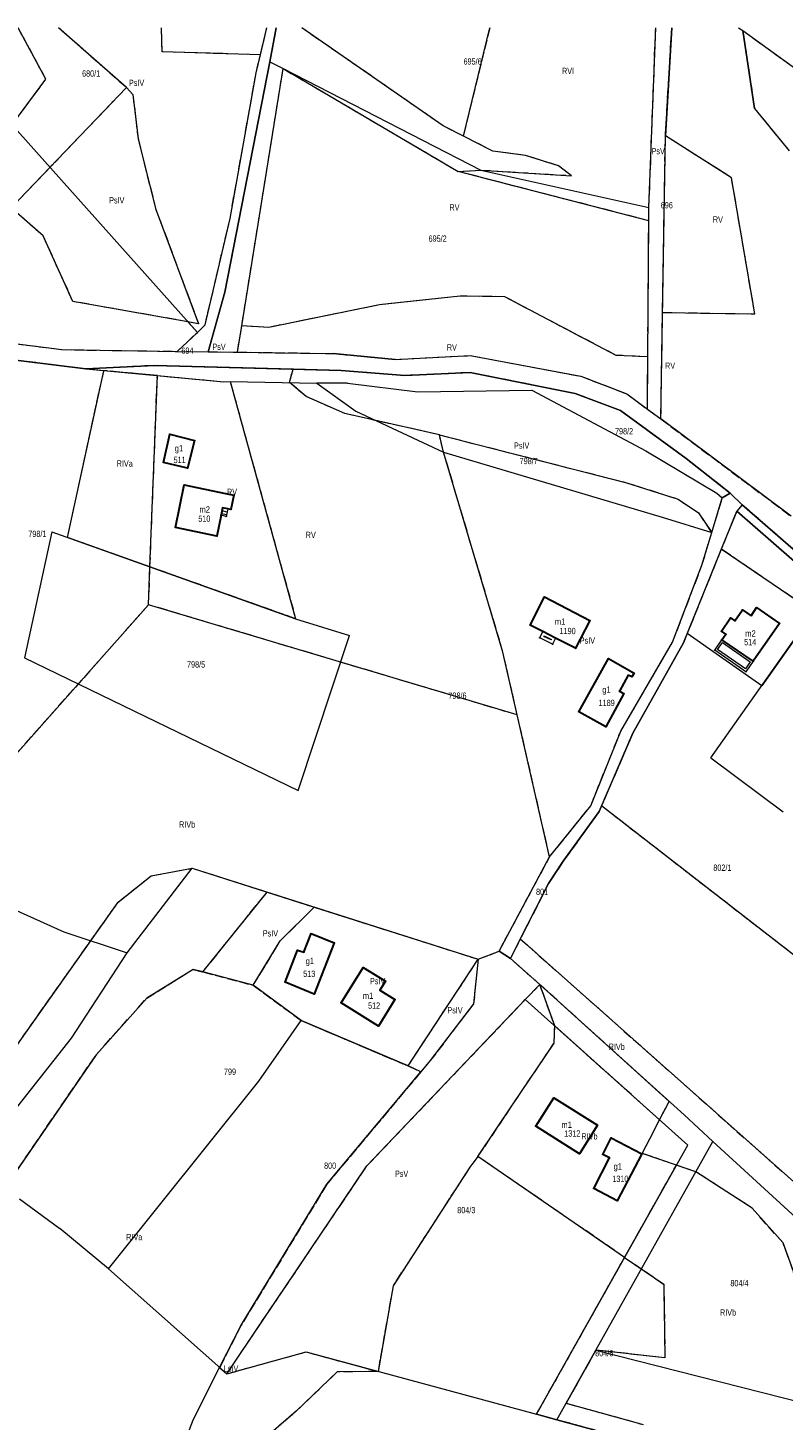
# Model space of a CAD drawing. Header units: metres. Extents: x 7498273 to 7499989, y 5499795 to 5500810.
# Tile 38 of 40: x 7499541 to 7499721, y 5500478 to 5500810. Entities that reach past the tile are written whole.
import ezdxf

# ---------------------------------------------------------------- set-up
doc = ezdxf.new("R2010")
doc.units = ezdxf.units.M
doc.header["$MEASUREMENT"] = 0
doc.linetypes.add('2.25_0.75', pattern=[3, 2.25, -0.75])
doc.layers.get('0').update_dxf_attribs({"color": 2})
for name, color, linetype, lineweight in [('209-oznaczenie konturu klasyfikacyjnego', 7, 'Continuous', 0), ('211-numer działki ewidencyjnej', 7, 'Continuous', 0), ('217-kontur klasyfikacyjny', 7, 'Continuous', 0), ('218-kontur użytku gruntowego', 7, 'Continuous', 0), ('219-działka ewidencyjna', 7, 'Continuous', 0), ('312-budynek ewidencyjny', 7, 'Continuous', 0), ('312-oznaczenie budynku ewidencyjnego', 7, 'Continuous', 0), ('312-oznaczenie budynku ewidencyjnego-Atr117', 7, 'Continuous', 0), ('352-schody', 7, 'Continuous', 0), ('Punkt budynku', 7, 'Continuous', 0), ('taras', 7, 'Continuous', 0), ('wiatrołap', 7, 'Continuous', 0)]:
    doc.layers.add(name, color=color, linetype=linetype, lineweight=lineweight)
doc.styles.get("Standard").update_dxf_attribs({"font": 'Working1250.shx', "width": 0.75})

# ---------------------------------------------------------------- blocks, each defined once
blk = doc.blocks.new('PUNKTBUD')
at = {"color": 0}
blk.add_circle((0, 0), 0.09, dxfattribs=at)

msp = doc.modelspace()

# ---------------------------------------------------------------- linework, layer by layer
at = {"layer": '217-kontur klasyfikacyjny', "color": 3, "linetype": '2.25_0.75', "lineweight": 13, "flags": 128}
for points in [[(7499545.08, 5500797.34), (7499538.502, 5500809.555)], [(7499564.25, 5500795.32), (7499548.098, 5500809.555)], [(7499572.75, 5500803.86), (7499572.622, 5500809.555)], [(7499596.18, 5500803.14), (7499597.713, 5500809.555)], [(7499599.94, 5500809.555), (7499598.38, 5500801.5)], [(7499639.71, 5500786.21), (7499606.021, 5500809.555)], [(7499650.807, 5500809.555), (7499644.49, 5500783.78)], [(7499688.68, 5500766.75), (7499690.297, 5500809.555)], [(7499692.6, 5500783.85), (7499694.121, 5500809.555)], [(7499710.006, 5500809.555), (7499711, 5500808.93)], [(7499711, 5500808.93), (7499725.99, 5500798.12)], [(7499711, 5500808.93), (7499713.85, 5500790.36)], [(7499596.18, 5500803.14), (7499572.75, 5500803.86)], [(7499598.38, 5500801.5), (7499587.67, 5500746.64)], [(7499595.15, 5500798.84), (7499596.18, 5500803.14)], [(7499588.95, 5500764.19), (7499595.15, 5500798.84)], [(7499591.72, 5500738.57), (7499601.59, 5500799.85)], [(7499601.59, 5500799.85), (7499643.29, 5500775.34)], [(7499536.85, 5500766.69), (7499564.25, 5500795.32)], [(7499537, 5500786.42), (7499545.08, 5500797.34)], [(7499564.25, 5500795.32), (7499565.8, 5500793.68)], [(7499565.8, 5500793.68), (7499567.05, 5500783.16)], [(7499713.85, 5500790.36), (7499722.07, 5500780.25)], [(7499644.49, 5500783.78), (7499639.71, 5500786.21)], [(7499567.05, 5500783.16), (7499571.22, 5500766.53)], [(7499651.48, 5500780.22), (7499644.49, 5500783.78)], [(7499691.93, 5500741.79), (7499692.6, 5500783.85)], [(7499708.34, 5500773.87), (7499692.6, 5500783.85)], [(7499659.33, 5500779.14), (7499651.48, 5500780.22)], [(7499667.17, 5500776.72), (7499659.33, 5500779.14)], [(7499643.29, 5500775.34), (7499648.65, 5500775.7)], [(7499688.66, 5500763.62), (7499643.29, 5500775.34)], [(7499648.65, 5500775.7), (7499670.23, 5500774.35)], [(7499670.23, 5500774.35), (7499667.17, 5500776.72)], [(7499713.89, 5500741.44), (7499708.34, 5500773.87)], [(7499544.41, 5500760.05), (7499536.85, 5500766.69)], [(7499571.22, 5500766.53), (7499581.44, 5500739.11)], [(7499688.66, 5500763.62), (7499688.68, 5500766.75)], [(7499583, 5500738.83), (7499588.95, 5500764.19)], [(7499688.41, 5500731.22), (7499688.66, 5500763.62)], [(7499551.52, 5500744.4), (7499544.41, 5500760.05)], [(7499578.92, 5500739.55), (7499551.52, 5500744.4)], [(7499587.67, 5500746.64), (7499583.73, 5500732.43)], [(7499643.72, 5500745.68), (7499624.53, 5500743.59)], [(7499654.36, 5500745.51), (7499643.72, 5500745.68)], [(7499680.85, 5500731.57), (7499654.36, 5500745.51)], [(7499624.53, 5500743.59), (7499598.14, 5500738.22)], [(7499691.53, 5500716.43), (7499691.93, 5500741.79)], [(7499691.93, 5500741.79), (7499713.89, 5500741.44)], [(7499581.17, 5500737.03), (7499578.92, 5500739.55)], [(7499581.44, 5500739.11), (7499578.92, 5500739.55)], [(7499581.17, 5500737.03), (7499583, 5500738.83)], [(7499590.71, 5500732.33), (7499591.72, 5500738.57)], [(7499598.14, 5500738.22), (7499591.72, 5500738.57)], [(7499576.36, 5500732.51), (7499581.17, 5500737.03)], [(7499537.58, 5500734.4), (7499548.9, 5500732.93)], [(7499548.9, 5500732.93), (7499576.36, 5500732.51)], [(7499583.73, 5500732.43), (7499590.71, 5500732.33)], [(7499590.71, 5500732.33), (7499613.53, 5500732.01)], [(7499613.53, 5500732.01), (7499628.25, 5500730.61)], [(7499628.25, 5500730.61), (7499646.12, 5500731.52)], [(7499646.12, 5500731.52), (7499672.47, 5500726.6)], [(7499688.41, 5500731.22), (7499680.85, 5500731.57)], [(7499688.31, 5500718.73), (7499688.41, 5500731.22)], [(7499554.57, 5500728.32), (7499532.73, 5500731.09)], [(7499550.24, 5500688.17), (7499558.89, 5500727.92)], [(7499570.92, 5500729.17), (7499554.57, 5500728.32)], [(7499558.89, 5500727.92), (7499554.57, 5500728.32)], [(7499571.63, 5500726.74), (7499558.89, 5500727.92)], [(7499603.93, 5500728.25), (7499570.92, 5500729.17)], [(7499603.11, 5500725.08), (7499603.93, 5500728.25)], [(7499615.37, 5500727.93), (7499603.93, 5500728.25)], [(7499630.53, 5500726.75), (7499615.37, 5500727.93)], [(7499569.88, 5500681.18), (7499571.63, 5500726.74)], [(7499571.63, 5500726.74), (7499587.48, 5500725.28)], [(7499587.48, 5500725.28), (7499588.98, 5500725.32)], [(7499588.98, 5500725.32), (7499604.56, 5500668.85)], [(7499607.04, 5500721.79), (7499603.11, 5500725.08)], [(7499646.15, 5500727.48), (7499630.53, 5500726.75)], [(7499671.11, 5500722.46), (7499646.15, 5500727.48)], [(7499672.47, 5500726.6), (7499683.45, 5500722.38)], [(7499616.31, 5500717.7), (7499607.04, 5500721.79)], [(7499681.88, 5500718.4), (7499671.11, 5500722.46)], [(7499683.45, 5500722.38), (7499688.31, 5500718.73)], [(7499697.51, 5500706.97), (7499681.88, 5500718.4)], [(7499688.31, 5500718.73), (7499691.53, 5500716.43)], [(7499638.78, 5500712.64), (7499616.31, 5500717.7)], [(7499691.53, 5500716.43), (7499722.55, 5500693.26)], [(7499639.77, 5500708.54), (7499638.78, 5500712.64)], [(7499638.78, 5500712.64), (7499683.07, 5500701.33)], [(7499653.92, 5500660.92), (7499639.77, 5500708.54)], [(7499708, 5500698.79), (7499697.51, 5500706.97)], [(7499683.07, 5500701.33), (7499695.62, 5500697.33)], [(7499706.14, 5500697.61), (7499708, 5500698.79)], [(7499695.62, 5500697.33), (7499700.45, 5500694.09)], [(7499703.63, 5500689.35), (7499706.14, 5500697.61)], [(7499710.9, 5500695.99), (7499709.58, 5500694.48)], [(7499732.77, 5500676.94), (7499710.9, 5500695.99)], [(7499700.45, 5500694.09), (7499703.63, 5500689.35)], [(7499709.58, 5500694.48), (7499705.92, 5500685.43)], [(7499569.88, 5500681.18), (7499550.24, 5500688.17)], [(7499701.31, 5500681.59), (7499703.63, 5500689.35)], [(7499705.92, 5500685.43), (7499697.79, 5500665.31)], [(7499727.91, 5500670.43), (7499705.92, 5500685.43)], [(7499694.3, 5500663.26), (7499701.31, 5500681.59)], [(7499569.54, 5500672.18), (7499569.88, 5500681.18)], [(7499604.56, 5500668.85), (7499569.88, 5500681.18)], [(7499569.54, 5500672.18), (7499522.3, 5500619.02)], [(7499657.34, 5500645.94), (7499569.54, 5500672.18)], [(7499697.79, 5500665.31), (7499696.89, 5500663.08)], [(7499681.96, 5500642.08), (7499694.3, 5500663.26)], [(7499696.89, 5500663.08), (7499684.81, 5500641.58)], [(7499657.34, 5500645.94), (7499653.92, 5500660.92)], [(7499665.04, 5500612.13), (7499657.34, 5500645.94)], [(7499674.83, 5500624.31), (7499681.96, 5500642.08)], [(7499684.81, 5500641.58), (7499677.4, 5500624.27)], [(7499665.04, 5500612.13), (7499674.83, 5500624.31)], [(7499676.84, 5500622.97), (7499668.27, 5500611.12)], [(7499677.4, 5500624.27), (7499676.84, 5500622.97)], [(7499747.57, 5500569.82), (7499677.4, 5500624.27)], [(7499652.99, 5500589.67), (7499665.04, 5500612.13)], [(7499570.16, 5500607.65), (7499579.96, 5500609.42)], [(7499579.96, 5500609.42), (7499597.74, 5500603.77)], [(7499668.27, 5500611.12), (7499664.76, 5500605.77)], [(7499562.3, 5500601.38), (7499570.16, 5500607.65)], [(7499664.76, 5500605.77), (7499658.06, 5500592.6)], [(7499582.5, 5500584.75), (7499597.74, 5500603.77)], [(7499597.74, 5500603.77), (7499608.98, 5500600.19)], [(7499510.25, 5500527.83), (7499562.3, 5500601.38)], [(7499600.91, 5500592.12), (7499608.98, 5500600.19)], [(7499608.98, 5500600.19), (7499648.04, 5500587.78)], [(7499594.48, 5500581.56), (7499600.91, 5500592.12)], [(7499658.06, 5500592.6), (7499655.7, 5500587.96)], [(7499658.06, 5500592.6), (7499726.67, 5500531.63)], [(7499648.04, 5500587.78), (7499652.99, 5500589.67)], [(7499655.7, 5500587.96), (7499652.99, 5500589.67)], [(7499569.1, 5500578.53), (7499580.15, 5500585.35)], [(7499580.15, 5500585.35), (7499582.5, 5500584.75)], [(7499631.32, 5500562.36), (7499648.04, 5500587.78)], [(7499648.04, 5500587.78), (7499646.93, 5500577.12)], [(7499662.69, 5500581.79), (7499655.7, 5500587.96)], [(7499582.5, 5500584.75), (7499594.48, 5500581.56)], [(7499594.48, 5500581.56), (7499605.9, 5500573.18)], [(7499659.25, 5500578.17), (7499662.69, 5500581.79)], [(7499666.26, 5500571.89), (7499662.69, 5500581.79)], [(7499693.51, 5500553.92), (7499662.69, 5500581.79)], [(7499557.08, 5500565.02), (7499569.1, 5500578.53)], [(7499621.53, 5500538.55), (7499659.25, 5500578.17)], [(7499646.93, 5500577.12), (7499636.62, 5500563.62)], [(7499605.9, 5500573.18), (7499631.32, 5500562.36)], [(7499666.1, 5500567.8), (7499666.26, 5500571.89)], [(7499691.23, 5500549.52), (7499666.26, 5500571.89)], [(7499656.38, 5500553.32), (7499666.1, 5500567.8)], [(7499535.15, 5500533.06), (7499557.08, 5500565.02)], [(7499631.32, 5500562.36), (7499634.36, 5500560.92)], [(7499636.62, 5500563.62), (7499634.36, 5500560.92)], [(7499634.36, 5500560.92), (7499611.98, 5500534.17)], [(7499647.98, 5500540.77), (7499656.38, 5500553.32)], [(7499691.23, 5500549.52), (7499693.51, 5500553.92)], [(7499688.9, 5500545.02), (7499691.23, 5500549.52)], [(7499687.09, 5500541.53), (7499688.9, 5500545.02)], [(7499647.98, 5500540.77), (7499646.03, 5500538.24)], [(7499682.89, 5500516.77), (7499647.98, 5500540.77)], [(7499695.23, 5500538.74), (7499687.09, 5500541.53)], [(7499588.15, 5500489.04), (7499621.53, 5500538.55)], [(7499646.03, 5500538.24), (7499627.75, 5500510.02)], [(7499682.89, 5500516.77), (7499695.23, 5500538.74)], [(7499699.86, 5500537.15), (7499695.23, 5500538.74)], [(7499713.23, 5500528.52), (7499699.86, 5500537.15)], [(7499611.98, 5500534.17), (7499591.6, 5500500.63)], [(7499720.61, 5500520.24), (7499713.23, 5500528.52)], [(7499740.24, 5500466.02), (7499720.61, 5500520.24)], [(7499661.91, 5500479.41), (7499682.89, 5500516.77)], [(7499682.89, 5500516.77), (7499692.22, 5500510.41)], [(7499627.75, 5500510.02), (7499624.17, 5500489.62)], [(7499692.22, 5500510.41), (7499692.5, 5500492.87)], [(7499591.6, 5500500.63), (7499586.46, 5500490.54)], [(7499588.15, 5500489.04), (7499607.04, 5500494.25)], [(7499607.04, 5500494.25), (7499624.17, 5500489.62)], [(7499676.04, 5500494.67), (7499668.96, 5500482.06)], [(7499692.5, 5500492.87), (7499676.04, 5500494.67)], [(7499580.22, 5500478.28), (7499586.46, 5500490.54)], [(7499586.46, 5500490.54), (7499588.15, 5500489.04)], [(7499614.45, 5500489.5), (7499604.79, 5500480.23)], [(7499624.17, 5500489.62), (7499614.45, 5500489.5)], [(7499604.79, 5500480.23), (7499595.61, 5500472.31)], [(7499666.74, 5500478.1), (7499661.91, 5500479.41)], [(7499668.96, 5500482.06), (7499687.27, 5500476.99)], [(7499571.38, 5500455.35), (7499580.22, 5500478.28)], [(7499687.21, 5500472.56), (7499666.74, 5500478.1)]]:
    msp.add_lwpolyline(points, dxfattribs=at)
at = {"layer": '218-kontur użytku gruntowego', "color": 3, "linetype": 'Continuous', "lineweight": 13, "flags": 128}
for points in [[(7499545.08, 5500797.34), (7499538.502, 5500809.555)], [(7499564.25, 5500795.32), (7499548.098, 5500809.555)], [(7499572.75, 5500803.86), (7499572.622, 5500809.555)], [(7499596.18, 5500803.14), (7499597.713, 5500809.555)], [(7499599.94, 5500809.555), (7499598.38, 5500801.5)], [(7499639.71, 5500786.21), (7499606.021, 5500809.555)], [(7499644.49, 5500783.78), (7499650.807, 5500809.555)], [(7499688.68, 5500766.75), (7499690.297, 5500809.555)], [(7499692.6, 5500783.85), (7499694.121, 5500809.555)], [(7499710.006, 5500809.555), (7499711, 5500808.93)], [(7499711, 5500808.93), (7499725.99, 5500798.12)], [(7499711, 5500808.93), (7499713.85, 5500790.36)], [(7499596.18, 5500803.14), (7499572.75, 5500803.86)], [(7499598.38, 5500801.5), (7499587.67, 5500746.64)], [(7499595.15, 5500798.84), (7499596.18, 5500803.14)], [(7499588.95, 5500764.19), (7499595.15, 5500798.84)], [(7499591.72, 5500738.57), (7499601.59, 5500799.85)], [(7499601.59, 5500799.85), (7499643.29, 5500775.34)], [(7499536.85, 5500766.69), (7499564.25, 5500795.32)], [(7499537, 5500786.42), (7499545.08, 5500797.34)], [(7499564.25, 5500795.32), (7499565.8, 5500793.68)], [(7499565.8, 5500793.68), (7499567.05, 5500783.16)], [(7499713.85, 5500790.36), (7499722.07, 5500780.25)], [(7499644.49, 5500783.78), (7499639.71, 5500786.21)], [(7499567.05, 5500783.16), (7499571.22, 5500766.53)], [(7499651.48, 5500780.22), (7499644.49, 5500783.78)], [(7499691.93, 5500741.79), (7499692.6, 5500783.85)], [(7499708.34, 5500773.87), (7499692.6, 5500783.85)], [(7499659.33, 5500779.14), (7499651.48, 5500780.22)], [(7499667.17, 5500776.72), (7499659.33, 5500779.14)], [(7499643.29, 5500775.34), (7499648.65, 5500775.7)], [(7499688.66, 5500763.62), (7499643.29, 5500775.34)], [(7499648.65, 5500775.7), (7499670.23, 5500774.35)], [(7499670.23, 5500774.35), (7499667.17, 5500776.72)], [(7499713.89, 5500741.44), (7499708.34, 5500773.87)], [(7499544.41, 5500760.05), (7499536.85, 5500766.69)], [(7499571.22, 5500766.53), (7499581.44, 5500739.11)], [(7499688.66, 5500763.62), (7499688.68, 5500766.75)], [(7499583, 5500738.83), (7499588.95, 5500764.19)], [(7499688.41, 5500731.22), (7499688.66, 5500763.62)], [(7499551.52, 5500744.4), (7499544.41, 5500760.05)], [(7499578.92, 5500739.55), (7499551.52, 5500744.4)], [(7499587.67, 5500746.64), (7499583.73, 5500732.43)], [(7499643.72, 5500745.68), (7499624.53, 5500743.59)], [(7499654.36, 5500745.51), (7499643.72, 5500745.68)], [(7499680.85, 5500731.57), (7499654.36, 5500745.51)], [(7499624.53, 5500743.59), (7499598.14, 5500738.22)], [(7499691.53, 5500716.43), (7499691.93, 5500741.79)], [(7499691.93, 5500741.79), (7499713.89, 5500741.44)], [(7499581.17, 5500737.03), (7499578.92, 5500739.55)], [(7499581.44, 5500739.11), (7499578.92, 5500739.55)], [(7499581.17, 5500737.03), (7499583, 5500738.83)], [(7499590.71, 5500732.33), (7499591.72, 5500738.57)], [(7499598.14, 5500738.22), (7499591.72, 5500738.57)], [(7499576.36, 5500732.51), (7499581.17, 5500737.03)], [(7499537.58, 5500734.4), (7499548.9, 5500732.93)], [(7499548.9, 5500732.93), (7499576.36, 5500732.51)], [(7499583.73, 5500732.43), (7499590.71, 5500732.33)], [(7499590.71, 5500732.33), (7499613.53, 5500732.01)], [(7499613.53, 5500732.01), (7499628.25, 5500730.61)], [(7499628.25, 5500730.61), (7499646.12, 5500731.52)], [(7499646.12, 5500731.52), (7499672.47, 5500726.6)], [(7499688.41, 5500731.22), (7499680.85, 5500731.57)], [(7499688.31, 5500718.73), (7499688.41, 5500731.22)], [(7499554.57, 5500728.32), (7499532.73, 5500731.09)], [(7499550.24, 5500688.17), (7499558.89, 5500727.92)], [(7499570.92, 5500729.17), (7499554.57, 5500728.32)], [(7499558.89, 5500727.92), (7499554.57, 5500728.32)], [(7499571.63, 5500726.74), (7499558.89, 5500727.92)], [(7499603.93, 5500728.25), (7499570.92, 5500729.17)], [(7499603.11, 5500725.08), (7499603.93, 5500728.25)], [(7499615.37, 5500727.93), (7499603.93, 5500728.25)], [(7499630.53, 5500726.75), (7499615.37, 5500727.93)], [(7499569.88, 5500681.18), (7499571.63, 5500726.74)], [(7499571.63, 5500726.74), (7499587.48, 5500725.28)], [(7499587.48, 5500725.28), (7499588.98, 5500725.32)], [(7499588.98, 5500725.32), (7499604.56, 5500668.85)], [(7499607.04, 5500721.79), (7499603.11, 5500725.08)], [(7499646.15, 5500727.48), (7499630.53, 5500726.75)], [(7499671.11, 5500722.46), (7499646.15, 5500727.48)], [(7499672.47, 5500726.6), (7499683.45, 5500722.38)], [(7499616.31, 5500717.7), (7499607.04, 5500721.79)], [(7499681.88, 5500718.4), (7499671.11, 5500722.46)], [(7499683.45, 5500722.38), (7499688.31, 5500718.73)], [(7499697.51, 5500706.97), (7499681.88, 5500718.4)], [(7499688.31, 5500718.73), (7499691.53, 5500716.43)], [(7499638.78, 5500712.64), (7499616.31, 5500717.7)], [(7499722.55, 5500693.26), (7499691.53, 5500716.43)], [(7499639.77, 5500708.54), (7499638.78, 5500712.64)], [(7499638.78, 5500712.64), (7499683.07, 5500701.33)], [(7499653.92, 5500660.92), (7499639.77, 5500708.54)], [(7499708, 5500698.79), (7499697.51, 5500706.97)], [(7499683.07, 5500701.33), (7499695.62, 5500697.33)], [(7499706.14, 5500697.61), (7499708, 5500698.79)], [(7499695.62, 5500697.33), (7499700.45, 5500694.09)], [(7499703.63, 5500689.35), (7499706.14, 5500697.61)], [(7499710.9, 5500695.99), (7499709.58, 5500694.48)], [(7499732.77, 5500676.94), (7499710.9, 5500695.99)], [(7499700.45, 5500694.09), (7499703.63, 5500689.35)], [(7499709.58, 5500694.48), (7499705.92, 5500685.43)], [(7499709.58, 5500694.48), (7499731.44, 5500675.44)], [(7499569.88, 5500681.18), (7499550.24, 5500688.17)], [(7499701.31, 5500681.59), (7499703.63, 5500689.35)], [(7499705.92, 5500685.43), (7499697.79, 5500665.31)], [(7499727.91, 5500670.43), (7499705.92, 5500685.43)], [(7499694.3, 5500663.26), (7499701.31, 5500681.59)], [(7499569.54, 5500672.18), (7499569.88, 5500681.18)], [(7499604.56, 5500668.85), (7499569.88, 5500681.18)], [(7499569.54, 5500672.18), (7499522.3, 5500619.02)], [(7499657.34, 5500645.94), (7499569.54, 5500672.18)], [(7499727.91, 5500670.43), (7499715.56, 5500652.9)], [(7499697.79, 5500665.31), (7499696.89, 5500663.08)], [(7499715.56, 5500652.9), (7499697.79, 5500665.31)], [(7499681.96, 5500642.08), (7499694.3, 5500663.26)], [(7499696.89, 5500663.08), (7499684.81, 5500641.58)], [(7499657.34, 5500645.94), (7499653.92, 5500660.92)], [(7499665.04, 5500612.13), (7499657.34, 5500645.94)], [(7499674.83, 5500624.31), (7499681.96, 5500642.08)], [(7499684.81, 5500641.58), (7499677.4, 5500624.27)], [(7499665.04, 5500612.13), (7499674.83, 5500624.31)], [(7499676.84, 5500622.97), (7499668.27, 5500611.12)], [(7499677.4, 5500624.27), (7499676.84, 5500622.97)], [(7499747.57, 5500569.82), (7499677.4, 5500624.27)], [(7499652.99, 5500589.67), (7499665.04, 5500612.13)], [(7499570.16, 5500607.65), (7499579.96, 5500609.42)], [(7499579.96, 5500609.42), (7499597.74, 5500603.77)], [(7499668.27, 5500611.12), (7499664.76, 5500605.77)], [(7499562.3, 5500601.38), (7499570.16, 5500607.65)], [(7499664.76, 5500605.77), (7499658.06, 5500592.6)], [(7499582.5, 5500584.75), (7499597.74, 5500603.77)], [(7499597.74, 5500603.77), (7499608.98, 5500600.19)], [(7499510.25, 5500527.83), (7499562.3, 5500601.38)], [(7499600.91, 5500592.12), (7499608.98, 5500600.19)], [(7499608.98, 5500600.19), (7499648.04, 5500587.78)], [(7499594.48, 5500581.56), (7499600.91, 5500592.12)], [(7499658.06, 5500592.6), (7499655.7, 5500587.96)], [(7499658.06, 5500592.6), (7499726.67, 5500531.63)], [(7499648.04, 5500587.78), (7499652.99, 5500589.67)], [(7499655.7, 5500587.96), (7499652.99, 5500589.67)], [(7499580.15, 5500585.35), (7499569.1, 5500578.53)], [(7499582.5, 5500584.75), (7499580.15, 5500585.35)], [(7499631.32, 5500562.36), (7499648.04, 5500587.78)], [(7499648.04, 5500587.78), (7499646.93, 5500577.12)], [(7499662.69, 5500581.79), (7499655.7, 5500587.96)], [(7499594.48, 5500581.56), (7499582.5, 5500584.75)], [(7499605.9, 5500573.18), (7499594.48, 5500581.56)], [(7499659.25, 5500578.17), (7499662.69, 5500581.79)], [(7499666.26, 5500571.89), (7499662.69, 5500581.79)], [(7499693.51, 5500553.92), (7499662.69, 5500581.79)], [(7499569.1, 5500578.53), (7499557.08, 5500565.02)], [(7499621.53, 5500538.55), (7499659.25, 5500578.17)], [(7499646.93, 5500577.12), (7499636.62, 5500563.62)], [(7499631.32, 5500562.36), (7499605.9, 5500573.18)], [(7499666.1, 5500567.8), (7499666.26, 5500571.89)], [(7499691.23, 5500549.52), (7499666.26, 5500571.89)], [(7499656.38, 5500553.32), (7499666.1, 5500567.8)], [(7499557.08, 5500565.02), (7499535.15, 5500533.06)], [(7499634.36, 5500560.92), (7499631.32, 5500562.36)], [(7499636.62, 5500563.62), (7499634.36, 5500560.92)], [(7499611.98, 5500534.17), (7499634.36, 5500560.92)], [(7499647.98, 5500540.77), (7499656.38, 5500553.32)], [(7499691.23, 5500549.52), (7499693.51, 5500553.92)], [(7499688.9, 5500545.02), (7499691.23, 5500549.52)], [(7499687.09, 5500541.53), (7499688.9, 5500545.02)], [(7499647.98, 5500540.77), (7499646.03, 5500538.24)], [(7499682.89, 5500516.77), (7499647.98, 5500540.77)], [(7499695.23, 5500538.74), (7499687.09, 5500541.53)], [(7499588.15, 5500489.04), (7499621.53, 5500538.55)], [(7499646.03, 5500538.24), (7499627.75, 5500510.02)], [(7499682.89, 5500516.77), (7499695.23, 5500538.74)], [(7499699.86, 5500537.15), (7499695.23, 5500538.74)], [(7499713.23, 5500528.52), (7499699.86, 5500537.15)], [(7499591.6, 5500500.63), (7499611.98, 5500534.17)], [(7499720.61, 5500520.24), (7499713.23, 5500528.52)], [(7499740.24, 5500466.02), (7499720.61, 5500520.24)], [(7499661.91, 5500479.41), (7499682.89, 5500516.77)], [(7499682.89, 5500516.77), (7499692.22, 5500510.41)], [(7499627.75, 5500510.02), (7499624.17, 5500489.62)], [(7499692.22, 5500510.41), (7499692.5, 5500492.87)], [(7499586.46, 5500490.54), (7499591.6, 5500500.63)], [(7499588.15, 5500489.04), (7499607.04, 5500494.25)], [(7499607.04, 5500494.25), (7499624.17, 5500489.62)], [(7499676.04, 5500494.67), (7499668.96, 5500482.06)], [(7499692.5, 5500492.87), (7499676.04, 5500494.67)], [(7499580.22, 5500478.28), (7499586.46, 5500490.54)], [(7499586.46, 5500490.54), (7499588.15, 5500489.04)], [(7499614.45, 5500489.5), (7499604.79, 5500480.23)], [(7499624.17, 5500489.62), (7499614.45, 5500489.5)], [(7499604.79, 5500480.23), (7499595.61, 5500472.31)], [(7499666.74, 5500478.1), (7499661.91, 5500479.41)], [(7499668.96, 5500482.06), (7499687.27, 5500476.99)], [(7499571.38, 5500455.35), (7499580.22, 5500478.28)], [(7499687.21, 5500472.56), (7499666.74, 5500478.1)]]:
    msp.add_lwpolyline(points, dxfattribs=at)
at = {"layer": '219-działka ewidencyjna', "color": 3, "linetype": 'Continuous', "lineweight": 13, "flags": 128}
for points in [[(7499516.319, 5500809.555), (7499581.17, 5500737.03)], [(7499595.15, 5500798.84), (7499597.713, 5500809.555)], [(7499598.38, 5500801.5), (7499599.94, 5500809.555)], [(7499688.68, 5500766.75), (7499690.297, 5500809.555)], [(7499694.121, 5500809.555), (7499692.6, 5500783.85)], [(7499710.006, 5500809.555), (7499711, 5500808.93)], [(7499713.85, 5500790.36), (7499711, 5500808.93)], [(7499587.67, 5500746.64), (7499598.38, 5500801.5)], [(7499598.38, 5500801.5), (7499601.59, 5500799.85)], [(7499588.95, 5500764.19), (7499595.15, 5500798.84)], [(7499601.59, 5500799.85), (7499648.65, 5500775.7)], [(7499713.85, 5500790.36), (7499722.07, 5500780.25)], [(7499691.53, 5500716.43), (7499692.6, 5500783.85)], [(7499648.65, 5500775.7), (7499688.68, 5500766.75)], [(7499688.31, 5500718.73), (7499688.68, 5500766.75)], [(7499583, 5500738.83), (7499588.95, 5500764.19)], [(7499583.73, 5500732.43), (7499587.67, 5500746.64)], [(7499581.17, 5500737.03), (7499583, 5500738.83)], [(7499576.36, 5500732.51), (7499581.17, 5500737.03)], [(7499537.58, 5500734.4), (7499548.9, 5500732.93)], [(7499548.9, 5500732.93), (7499576.36, 5500732.51)], [(7499576.36, 5500732.51), (7499583.73, 5500732.43)], [(7499583.73, 5500732.43), (7499613.53, 5500732.01)], [(7499628.25, 5500730.61), (7499613.53, 5500732.01)], [(7499628.25, 5500730.61), (7499646.12, 5500731.52)], [(7499646.12, 5500731.52), (7499672.47, 5500726.6)], [(7499532.73, 5500731.09), (7499554.57, 5500728.32)], [(7499554.57, 5500728.32), (7499570.92, 5500729.17)], [(7499554.57, 5500728.32), (7499587.48, 5500725.28)], [(7499570.92, 5500729.17), (7499615.37, 5500727.93)], [(7499615.37, 5500727.93), (7499630.53, 5500726.75)], [(7499587.48, 5500725.28), (7499588.98, 5500725.32)], [(7499588.98, 5500725.32), (7499609.64, 5500724.97)], [(7499588.98, 5500725.32), (7499604.56, 5500668.85)], [(7499609.64, 5500724.97), (7499618.88, 5500718.24)], [(7499616.9, 5500724.91), (7499609.64, 5500724.97)], [(7499616.9, 5500724.91), (7499633.67, 5500722.86)], [(7499630.53, 5500726.75), (7499646.15, 5500727.48)], [(7499646.15, 5500727.48), (7499671.11, 5500722.46)], [(7499672.47, 5500726.6), (7499683.45, 5500722.38)], [(7499633.67, 5500722.86), (7499660.77, 5500723.25)], [(7499660.77, 5500723.25), (7499687.91, 5500708.8)], [(7499671.11, 5500722.46), (7499681.88, 5500718.4)], [(7499683.45, 5500722.38), (7499688.31, 5500718.73)], [(7499618.88, 5500718.24), (7499639.77, 5500708.54)], [(7499681.88, 5500718.4), (7499697.51, 5500706.97)], [(7499688.31, 5500718.73), (7499691.53, 5500716.43)], [(7499722.55, 5500693.26), (7499691.53, 5500716.43)], [(7499639.77, 5500708.54), (7499691.85, 5500693)], [(7499687.91, 5500708.8), (7499704.82, 5500698.78)], [(7499697.51, 5500706.97), (7499708, 5500698.79)], [(7499704.82, 5500698.78), (7499706.14, 5500697.61)], [(7499708, 5500698.79), (7499706.14, 5500697.61)], [(7499708, 5500698.79), (7499710.9, 5500695.99)], [(7499703.63, 5500689.35), (7499706.14, 5500697.61)], [(7499710.9, 5500695.99), (7499709.58, 5500694.48)], [(7499710.9, 5500695.99), (7499732.77, 5500676.94)], [(7499691.85, 5500693), (7499703.63, 5500689.35)], [(7499696.89, 5500663.08), (7499709.58, 5500694.48)], [(7499731.44, 5500675.44), (7499709.58, 5500694.48)], [(7499546.47, 5500689.51), (7499539.98, 5500659.52)], [(7499546.47, 5500689.51), (7499604.56, 5500668.85)], [(7499701.31, 5500681.59), (7499703.63, 5500689.35)], [(7499694.3, 5500663.26), (7499701.31, 5500681.59)], [(7499703.43, 5500635.69), (7499731.44, 5500675.44)], [(7499604.56, 5500668.85), (7499617.42, 5500664.87)], [(7499605.16, 5500627.93), (7499617.42, 5500664.87)], [(7499681.96, 5500642.08), (7499694.3, 5500663.26)], [(7499684.81, 5500641.58), (7499696.89, 5500663.08)], [(7499539.98, 5500659.52), (7499605.16, 5500627.93)], [(7499674.83, 5500624.31), (7499681.96, 5500642.08)], [(7499676.84, 5500622.97), (7499684.81, 5500641.58)], [(7499703.43, 5500635.69), (7499720.67, 5500622.88)], [(7499665.04, 5500612.13), (7499674.83, 5500624.31)], [(7499668.27, 5500611.12), (7499676.84, 5500622.97)], [(7499652.99, 5500589.67), (7499665.04, 5500612.13)], [(7499514.94, 5500609.79), (7499549.39, 5500594.26)], [(7499564.43, 5500589.27), (7499579.96, 5500609.42)], [(7499579.96, 5500609.42), (7499648.04, 5500587.78)], [(7499664.76, 5500605.77), (7499668.27, 5500611.12)], [(7499655.7, 5500587.96), (7499664.76, 5500605.77)], [(7499549.39, 5500594.26), (7499564.43, 5500589.27)], [(7499551.17, 5500568.97), (7499564.43, 5500589.27)], [(7499648.04, 5500587.78), (7499652.99, 5500589.67)], [(7499652.99, 5500589.67), (7499655.7, 5500587.96)], [(7499631.32, 5500562.36), (7499648.04, 5500587.78)], [(7499655.7, 5500587.96), (7499662.69, 5500581.79)], [(7499659.25, 5500578.17), (7499662.69, 5500581.79)], [(7499662.69, 5500581.79), (7499697.08, 5500550.7)], [(7499621.53, 5500538.55), (7499659.25, 5500578.17)], [(7499659.25, 5500578.17), (7499697.92, 5500543.53)], [(7499595.78, 5500558.73), (7499605.9, 5500573.18)], [(7499605.9, 5500573.18), (7499631.32, 5500562.36)], [(7499526.94, 5500538.25), (7499551.17, 5500568.97)], [(7499559.98, 5500514.06), (7499595.78, 5500558.73)], [(7499697.08, 5500550.7), (7499703.92, 5500544.39)], [(7499661.91, 5500479.41), (7499697.92, 5500543.53)], [(7499676.04, 5500494.67), (7499703.92, 5500544.39)], [(7499703.92, 5500544.39), (7499723.7, 5500526.16)], [(7499588.15, 5500489.04), (7499621.53, 5500538.55)], [(7499538.81, 5500530.74), (7499548.42, 5500523.66)], [(7499559.98, 5500514.06), (7499548.42, 5500523.66)], [(7499559.98, 5500514.06), (7499588.15, 5500489.04)], [(7499588.15, 5500489.04), (7499607.04, 5500494.25)], [(7499607.04, 5500494.25), (7499661.91, 5500479.41)], [(7499666.74, 5500478.1), (7499676.04, 5500494.67)], [(7499676.04, 5500494.67), (7499740.11, 5500478.38)], [(7499661.91, 5500479.41), (7499666.74, 5500478.1)], [(7499666.74, 5500478.1), (7499687.21, 5500472.56)]]:
    msp.add_lwpolyline(points, dxfattribs=at)
at = {"layer": '312-budynek ewidencyjny', "color": 7, "linetype": 'Continuous', "lineweight": 30, "flags": 128}
for points in [[(7499573.07, 5500706.04), (7499574.59, 5500712.79)], [(7499574.59, 5500712.79), (7499580.46, 5500711.31)], [(7499580.46, 5500711.31), (7499578.78, 5500704.67)], [(7499578.78, 5500704.67), (7499573.07, 5500706.04)], [(7499575.94, 5500690.56), (7499578.04, 5500700.74)], [(7499578.04, 5500700.74), (7499587.89, 5500698.7)], [(7499587.89, 5500698.7), (7499589.87, 5500698.3)], [(7499589.87, 5500698.3), (7499589.14, 5500694.85)], [(7499587.18, 5500695.25), (7499586.81, 5500693.49)], [(7499588.4, 5500695), (7499587.18, 5500695.25)], [(7499589.14, 5500694.85), (7499588.4, 5500695)], [(7499586.81, 5500693.49), (7499585.78, 5500688.49)], [(7499585.78, 5500688.49), (7499575.94, 5500690.56)], [(7499660.4, 5500667.35), (7499663.83, 5500674.03)], [(7499663.83, 5500674.03), (7499674.63, 5500668.42)], [(7499712.99, 5500669.58), (7499714.31, 5500671.49)], [(7499714.31, 5500671.49), (7499719.76, 5500667.69)], [(7499674.63, 5500668.42), (7499671.21, 5500661.81)], [(7499705.96, 5500665.91), (7499708.11, 5500669.05)], [(7499708.11, 5500669.05), (7499709.12, 5500668.36)], [(7499709.12, 5500668.36), (7499710.93, 5500670.99)], [(7499710.93, 5500670.99), (7499712.99, 5500669.58)], [(7499663.41, 5500665.81), (7499660.4, 5500667.35)], [(7499666.45, 5500664.26), (7499663.41, 5500665.81)], [(7499706.99, 5500665.2), (7499705.96, 5500665.91)], [(7499706.06, 5500663.85), (7499706.99, 5500665.2)], [(7499719.76, 5500667.69), (7499713.5, 5500658.71)], [(7499671.21, 5500661.81), (7499666.45, 5500664.26)], [(7499713.5, 5500658.71), (7499706.06, 5500663.85)], [(7499672, 5500646.66), (7499679.06, 5500659.4)], [(7499679.06, 5500659.4), (7499685.13, 5500655.92)], [(7499683.7, 5500655.38), (7499681.64, 5500651.61)], [(7499684.63, 5500655), (7499683.7, 5500655.38)], [(7499685.13, 5500655.92), (7499684.63, 5500655)], [(7499681.64, 5500651.61), (7499682.69, 5500651.02)], [(7499682.69, 5500651.02), (7499678.38, 5500643.13)], [(7499678.38, 5500643.13), (7499672, 5500646.66)], [(7499606.51, 5500589.44), (7499608.23, 5500593.86)], [(7499608.23, 5500593.86), (7499613.77, 5500591.71)], [(7499602.08, 5500582.31), (7499605.03, 5500589.95)], [(7499605.03, 5500589.95), (7499606.51, 5500589.44)], [(7499613.77, 5500591.71), (7499608.96, 5500579.46)], [(7499615.42, 5500577.36), (7499620.63, 5500585.8)], [(7499620.63, 5500585.8), (7499625.96, 5500582.51)], [(7499608.96, 5500579.46), (7499602.08, 5500582.31)], [(7499625.96, 5500582.51), (7499624.64, 5500580.38)], [(7499624.64, 5500580.38), (7499628.16, 5500578.21)], [(7499624.29, 5500571.87), (7499615.42, 5500577.36)], [(7499628.16, 5500578.21), (7499624.29, 5500571.87)], [(7499661.75, 5500548), (7499666.05, 5500554.78)], [(7499666.05, 5500554.78), (7499676.41, 5500548.24)], [(7499672.12, 5500541.45), (7499661.75, 5500548)], [(7499676.41, 5500548.24), (7499672.12, 5500541.45)], [(7499677.68, 5500541.26), (7499679.72, 5500545.23)], [(7499679.72, 5500545.23), (7499686.96, 5500541.45)], [(7499675.56, 5500533.19), (7499679.28, 5500540.44)], [(7499679.28, 5500540.44), (7499677.68, 5500541.26)], [(7499686.96, 5500541.45), (7499681.13, 5500530.25)], [(7499681.13, 5500530.25), (7499675.56, 5500533.19)]]:
    msp.add_lwpolyline(points, dxfattribs=at)
at = {"layer": '352-schody', "color": 7, "linetype": 'Continuous', "lineweight": 13, "flags": 128}
for points in [[(7499588.389, 5500694.946), (7499587.17, 5500695.203)], [(7499588.11, 5500693.574), (7499586.882, 5500693.833)], [(7499588.25, 5500694.26), (7499587.026, 5500694.518)]]:
    msp.add_lwpolyline(points, dxfattribs=at)
at = {"layer": '352-schody', "color": 7, "linetype": 'Continuous', "lineweight": 13}
msp.add_3dface([(7499586.81, 5500693.49), (7499587.18, 5500695.25), (7499588.4, 5500695), (7499588.04, 5500693.23)], dxfattribs=at)
msp.add_3dface([(7499586.81, 5500693.49), (7499587.18, 5500695.25), (7499588.4, 5500695), (7499588.04, 5500693.23)], dxfattribs=at)
at = {"layer": 'taras', "lineweight": 13}
for p, q in [((7499704.35, 5500661.39), (7499706.06, 5500663.85)), ((7499705.047, 5500661.516), (7499706.186, 5500663.155)), ((7499711.663, 5500656.936), (7499705.047, 5500661.516)), ((7499706.06, 5500663.85), (7499713.5, 5500658.71)), ((7499706.186, 5500663.155), (7499712.804, 5500658.583)), ((7499711.79, 5500656.24), (7499704.35, 5500661.39)), ((7499712.804, 5500658.583), (7499711.663, 5500656.936)), ((7499713.5, 5500658.71), (7499711.79, 5500656.24))]:
    msp.add_line(p, q, dxfattribs=at)
at = {"layer": 'wiatrołap', "lineweight": 13}
for p, q in [((7499662.68, 5500664.29), (7499663.41, 5500665.81)), ((7499663.41, 5500665.81), (7499666.45, 5500664.26)), ((7499665.75, 5500662.81), (7499662.68, 5500664.29)), ((7499663.68, 5500664.64), (7499663.754, 5500664.793)), ((7499665.4, 5500663.811), (7499663.68, 5500664.64)), ((7499663.754, 5500664.793), (7499665.456, 5500663.925)), ((7499665.456, 5500663.925), (7499665.4, 5500663.811)), ((7499666.45, 5500664.26), (7499665.75, 5500662.81))]:
    msp.add_line(p, q, dxfattribs=at)

# ---------------------------------------------------------------- block references
at = {"layer": 'Punkt budynku', "color": 5, "linetype": 'Continuous', "lineweight": 13}
for p in [(7499574.59, 5500712.79), (7499580.46, 5500711.31), (7499573.07, 5500706.04), (7499578.78, 5500704.67), (7499578.04, 5500700.74), (7499587.89, 5500698.7), (7499589.87, 5500698.3), (7499587.18, 5500695.25), (7499588.4, 5500695), (7499589.14, 5500694.85), (7499586.81, 5500693.49), (7499588.04, 5500693.23), (7499575.94, 5500690.56), (7499585.78, 5500688.49), (7499663.83, 5500674.03), (7499714.31, 5500671.49), (7499674.63, 5500668.42), (7499708.11, 5500669.05), (7499709.12, 5500668.36), (7499710.93, 5500670.99), (7499712.99, 5500669.58), (7499660.4, 5500667.35), (7499663.41, 5500665.81), (7499705.96, 5500665.91), (7499706.99, 5500665.2), (7499719.76, 5500667.69), (7499662.68, 5500664.29), (7499665.75, 5500662.81), (7499666.45, 5500664.26), (7499671.21, 5500661.81), (7499706.06, 5500663.85), (7499679.06, 5500659.4), (7499704.35, 5500661.39), (7499713.5, 5500658.71), (7499683.7, 5500655.38), (7499684.63, 5500655), (7499685.13, 5500655.92), (7499711.79, 5500656.24), (7499681.64, 5500651.61), (7499682.69, 5500651.02), (7499672, 5500646.66), (7499678.38, 5500643.13), (7499608.23, 5500593.86), (7499605.03, 5500589.95), (7499606.51, 5500589.44), (7499613.77, 5500591.71), (7499620.63, 5500585.8), (7499602.08, 5500582.31), (7499625.96, 5500582.51), (7499608.96, 5500579.46), (7499624.64, 5500580.38), (7499615.42, 5500577.36), (7499628.16, 5500578.21), (7499624.29, 5500571.87), (7499666.05, 5500554.78), (7499661.75, 5500548), (7499676.41, 5500548.24), (7499679.72, 5500545.23), (7499672.12, 5500541.45), (7499677.68, 5500541.26), (7499679.28, 5500540.44), (7499686.96, 5500541.45), (7499675.56, 5500533.19), (7499681.13, 5500530.25)]:
    msp.add_blockref('PUNKTBUD', p, dxfattribs=at)

# ---------------------------------------------------------------- texts
at = {"layer": '209-oznaczenie konturu klasyfikacyjnego', "color": 3, "linetype": 'Continuous', "lineweight": 13, "char_height": 1.5, "attachment_point": 7, "line_spacing_factor": 0.6}
for s, insert in [('\\H1x;\\W0.79;RVI', (7499667.99, 5500798.55)), ('\\H1x;\\W0.79;PsIV', (7499564.87, 5500795.68)), ('\\H1x;\\W0.79;PsV', (7499689.31, 5500779.43)), ('\\H1x;\\W0.79;PsIV', (7499560.15, 5500767.72)), ('\\H1x;\\W0.79;RV', (7499641.19, 5500766.04)), ('\\H1x;\\W0.79;RV', (7499703.91, 5500763.15)), ('\\H1x;\\W0.79;PsV', (7499584.73, 5500732.83)), ('\\H1x;\\W0.79;RV', (7499640.56, 5500732.71)), ('\\H1x;\\W0.79;RV', (7499692.53, 5500728.36)), ('\\H1x;\\W0.79;PsIV', (7499656.56, 5500709.3)), ('\\H1x;\\W0.79;RIVa', (7499561.94, 5500705.05)), ('\\H1x;\\W0.79;RV', (7499588.22, 5500698.3)), ('\\H1x;\\W0.79;RV', (7499606.96, 5500688.06)), ('\\H1x;\\W0.79;PsIV', (7499672.21, 5500662.89)), ('\\H1x;\\W0.79;RIVb', (7499576.81, 5500619.08)), ('\\H1x;\\W0.79;PsIV', (7499596.74, 5500593.17)), ('\\H1x;\\W0.79;PsIV', (7499622.26, 5500581.78)), ('\\H1x;\\W0.79;PsIV', (7499640.68, 5500574.85)), ('\\H1x;\\W0.79;RIVb', (7499679.1, 5500566.16)), ('\\H1x;\\W0.79;RIVb', (7499672.61, 5500544.83)), ('\\H1x;\\W0.79;PsV', (7499628.21, 5500535.92)), ('\\H1x;\\W0.79;RIVa', (7499564.22, 5500520.85)), ('\\H1x;\\W0.79;RIVb', (7499705.6, 5500502.88)), ('\\H1x;\\W0.79;LsIV', (7499587.46, 5500489.54))]:
    msp.add_mtext(s, dxfattribs=dict(at, insert=insert))
at = {"layer": '211-numer działki ewidencyjnej', "color": 3, "linetype": 'Continuous', "lineweight": 13, "char_height": 1.5, "attachment_point": 1, "line_spacing_factor": 0.6}
for s, insert in [('\\H1x;\\W0.79;695/6', (7499644.53, 5500802.3)), ('\\H1x;\\W0.79;680/1', (7499553.71, 5500799.44)), ('\\H1x;\\W0.79;696', (7499691.5, 5500768.07)), ('\\H1x;\\W0.79;695/2', (7499636.21, 5500760.12)), ('\\H1x;\\W0.79;694', (7499577.36, 5500733.43)), ('\\H1x;\\W0.79;798/2', (7499680.61, 5500714.24)), ('\\H1x;\\W0.79;798/7', (7499657.89, 5500707.16)), ('\\H1x;\\W0.79;798/1', (7499540.91, 5500689.81)), ('\\H1x;\\W0.79;798/5', (7499578.7, 5500658.72)), ('\\H1x;\\W0.79;798/6', (7499640.94, 5500651.28)), ('\\H1x;\\W0.79;802/1', (7499704.02, 5500610.32)), ('\\H1x;\\W0.79;801', (7499661.8, 5500604.58)), ('\\H1x;\\W0.79;799', (7499587.49, 5500561.74)), ('\\H1x;\\W0.79;800', (7499611.34, 5500539.36)), ('\\H1x;\\W0.79;804/3', (7499643.04, 5500528.79)), ('\\H1x;\\W0.79;804/4', (7499708.08, 5500511.39)), ('\\H1x;\\W0.79;804/6', (7499675.88, 5500494.73))]:
    msp.add_mtext(s, dxfattribs=dict(at, insert=insert))
at = {"layer": '312-oznaczenie budynku ewidencyjnego', "color": 7, "linetype": 'Continuous', "lineweight": 13, "char_height": 1.5, "attachment_point": 1, "line_spacing_factor": 0.6}
for s, insert in [('\\H1x;\\W0.79;511', (7499575.5, 5500707.41)), ('\\H1x;\\W0.79;510', (7499581.39, 5500693.43)), ('\\H1x;\\W0.79;1190', (7499667.4, 5500666.68)), ('\\H1x;\\W0.79;514', (7499711.36, 5500664.04)), ('\\H1x;\\W0.79;1189', (7499676.7, 5500649.56)), ('\\H1x;\\W0.79;513', (7499606.37, 5500585.06)), ('\\H1x;\\W0.79;512', (7499621.8, 5500577.48)), ('\\H1x;\\W0.79;1312', (7499668.52, 5500547.04)), ('\\H1x;\\W0.79;1310', (7499679.96, 5500536.23))]:
    msp.add_mtext(s, dxfattribs=dict(at, insert=insert))
at = {"layer": '312-oznaczenie budynku ewidencyjnego-Atr117', "color": 7, "char_height": 1.5, "attachment_point": 8, "line_spacing_factor": 0.6}
for s, insert in [('\\H1x;\\W0.9;g1', (7499576.77, 5500708.23)), ('\\H1x;\\W0.9;m2', (7499582.91, 5500694.12)), ('\\H1x;\\W0.9;m1', (7499667.52, 5500667.42)), ('\\H1x;\\W0.9;m2', (7499712.86, 5500664.6)), ('\\H1x;\\W0.9;g1', (7499678.57, 5500650.77)), ('\\H1x;\\W0.9;g1', (7499607.93, 5500586.16)), ('\\H1x;\\W0.9;m1', (7499621.79, 5500578.34)), ('\\H1x;\\W0.9;m1', (7499669.08, 5500547.62)), ('\\H1x;\\W0.9;g1', (7499681.26, 5500537.24))]:
    msp.add_mtext(s, dxfattribs=dict(at, insert=insert))

doc.saveas('drawing.dxf')
